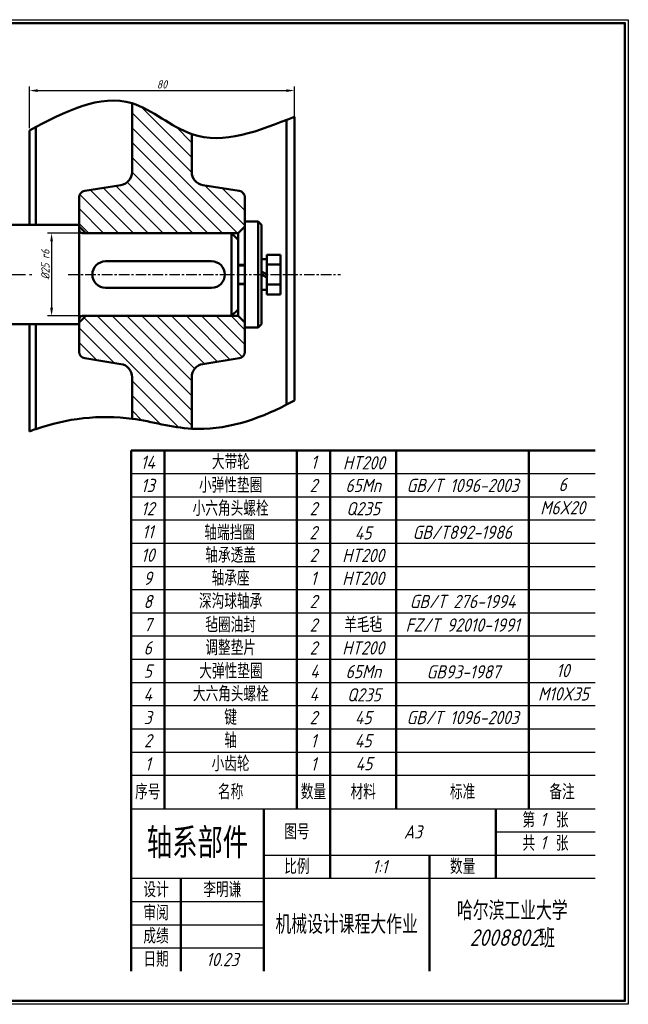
# Model space of a CAD drawing. Header units: millimetres. Extents: x 447509 to 447929, y 307818 to 308115.
# Tile 4 of 4: x 447745 to 447929, y 307818 to 308115. Entities that reach past the tile are written whole.
import ezdxf

# ---------------------------------------------------------------- set-up
doc = ezdxf.new("R2010")
doc.units = ezdxf.units.MM
doc.linetypes.add('CENTER', pattern=[50.8, 31.75, -6.35, 6.35, -6.35])
doc.linetypes.add('CENTERX2', pattern=[101.6, 63.5, -12.7, 12.7, -12.7])
for name, color, linetype, lineweight in [('AM_5', 3, 'Continuous', 25), ('文字', 3, 'Continuous', 35), ('粗实线', 7, 'Continuous', 50), ('细实线', 4, 'Continuous', 25), ('细点画线', 6, 'CENTER', 25)]:
    doc.layers.add(name, color=color, linetype=linetype, lineweight=lineweight)
doc.styles.get("Standard").update_dxf_attribs({"font": 'gbeitc.shx'})
doc.styles.add('中文', font='simfang.ttf', dxfattribs={"width": 0.7})
doc.styles.add('西文', font='gbeitc.shx')
doc.dimstyles.new('ISO-25$0', dxfattribs={"dimtxt": 2.5, "dimasz": 2.5, "dimexe": 1.25, "dimexo": 0.625, "dimtad": 1, "dimtxsty": 'Standard', "dimcen": 2.5, "dimadec": 0, "dimazin": 0, "dimtfac": 1, "dimtmove": 0, "dimatfit": 3, "dimfxl": 1, "dimarcsym": 0})

# ---------------------------------------------------------------- blocks, each defined once
blk = doc.blocks.new('*D199')
at = {"layer": 'AM_5', "color": 0, "lineweight": -2, "transparency": 16777216}
for p, q in [((447786.21, 308050.62), (447753.79, 308050.62)), ((447755.04, 308048.12), (447755.04, 308028.12)), ((447786.21, 308025.62), (447753.79, 308025.62))]:
    blk.add_line(p, q, dxfattribs=at)
at = {"layer": 'AM_5', "color": 0, "transparency": 16777216}
for points in [[(447754.62, 308048.12), (447755.46, 308048.12), (447755.04, 308050.62)], [(447754.62, 308028.12), (447755.46, 308028.12), (447755.04, 308025.62)]]:
    blk.add_solid(points, dxfattribs=at)
at = {"layer": 'Defpoints', "color": 0, "transparency": 16777216}
for p in [(447786.84, 308050.62), (447755.04, 308025.62), (447786.84, 308025.62)]:
    blk.add_point(p, dxfattribs=at)
at = {"layer": 'AM_5', "color": 0, "transparency": 16777216, "insert": (447753.17, 308041.13), "char_height": 2.5, "attachment_point": 5, "rotation": 90}
blk.add_mtext('%%C25{}{\\C2; r6}', dxfattribs=at)
blk = doc.blocks.new('*D201')
at = {"layer": 'AM_5', "color": 0, "lineweight": -2, "transparency": 16777216}
for p, q in [((447748.34, 308082.23), (447748.34, 308094.86)), ((447750.84, 308093.61), (447825.84, 308093.61)), ((447828.34, 308082.23), (447828.34, 308094.86))]:
    blk.add_line(p, q, dxfattribs=at)
at = {"layer": 'AM_5', "color": 0, "transparency": 16777216}
for points in [[(447750.84, 308094.02), (447750.84, 308093.19), (447748.34, 308093.61)], [(447825.84, 308094.02), (447825.84, 308093.19), (447828.34, 308093.61)]]:
    blk.add_solid(points, dxfattribs=at)
at = {"layer": 'Defpoints', "color": 0, "transparency": 16777216}
for p in [(447828.34, 308093.61), (447748.34, 308081.61), (447828.34, 308081.61)]:
    blk.add_point(p, dxfattribs=at)
at = {"layer": 'AM_5', "color": 0, "transparency": 16777216, "insert": (447788.34, 308095.48), "char_height": 2.5, "attachment_point": 5}
blk.add_mtext('80', dxfattribs=at)

msp = doc.modelspace()

# ---------------------------------------------------------------- hatches: boundary and pattern name
at = {"layer": '细实线'}
h = msp.add_hatch(dxfattribs=at)
h.set_pattern_fill('ANSI31', color=256, angle=90)
h.set_pattern_definition([(135, (612.361, -97.903), (-2.24506403, -2.24506403), [])])
edge = h.paths.add_edge_path()
edge.add_line((447809.34, 308050.62), (447811.34, 308050.62))
edge.add_line((447811.34, 308050.62), (447813.34, 308052.62))
edge.add_line((447813.34, 308052.62), (447813.34, 308054.12))
edge.add_line((447813.34, 308054.12), (447813.34, 308061.42))
edge.add_arc((447811.34, 308061.42), 2, 0, 81)
edge.add_line((447811.65, 308063.39), (447800.71, 308065.12))
edge.add_arc((447801.34, 308069.07), 4, 180, 261, ccw=False)
edge.add_line((447797.34, 308069.07), (447797.34, 308080.49))
edge.add_spline(control_points=[(447797.34, 308080.49), (447791.16, 308082.63), (447785.45, 308087.92), (447779.34, 308089.8)], knot_values=[0, 0, 0, 0, 20.265778, 20.265778, 20.265778, 20.265778], degree=3, periodic=0)
edge.add_line((447779.34, 308089.8), (447779.34, 308069.07))
edge.add_arc((447775.34, 308069.07), 4, -81, 0, ccw=False)
edge.add_line((447775.97, 308065.12), (447765.03, 308063.39))
edge.add_arc((447765.34, 308061.42), 2, 99, 180)
edge.add_line((447763.34, 308061.42), (447763.34, 308052.62))
edge.add_line((447763.34, 308052.62), (447765.34, 308050.62))
edge.add_line((447765.34, 308050.62), (447809.34, 308050.62))
edge = h.paths.add_edge_path()
edge.add_line((447779.34, 308007.17), (447779.34, 307994.62))
edge.add_spline(control_points=[(447779.34, 307994.62), (447785.41, 307993.79), (447791.31, 307991.97), (447797.34, 307991.61)], knot_values=[31.29391, 31.29391, 31.29391, 31.29391, 49.543921, 49.543921, 49.543921, 49.543921], degree=3, periodic=0)
edge.add_line((447797.34, 307991.61), (447797.34, 308007.17))
edge.add_arc((447801.34, 308007.17), 4, 99, 180, ccw=False)
edge.add_line((447800.71, 308011.12), (447811.65, 308012.86))
edge.add_arc((447811.34, 308014.83), 2, 279, 360)
edge.add_line((447813.34, 308014.83), (447813.34, 308023.62))
edge.add_line((447813.34, 308023.62), (447811.34, 308025.62))
edge.add_line((447811.34, 308025.62), (447765.34, 308025.62))
edge.add_line((447765.34, 308025.62), (447763.34, 308023.62))
edge.add_line((447763.34, 308023.62), (447763.34, 308023.12))
edge.add_line((447763.34, 308023.12), (447763.34, 308014.83))
edge.add_arc((447765.34, 308014.83), 2, 180, 261)
edge.add_line((447765.03, 308012.86), (447775.97, 308011.12))
edge.add_arc((447775.34, 308007.17), 4, 0, 81, ccw=False)

# ---------------------------------------------------------------- linework, layer by layer
at = {"color": 7, "linetype": 'Continuous', "lineweight": 50}
for p, q in [((447779.34, 308089.8), (447779.34, 308069.07)), ((447825.96, 307998.89), (447825.96, 308084.45)), ((447828.34, 308085.74), (447828.34, 308000.17)), ((447748.34, 308053.12), (447748.34, 308081.61)), ((447750.32, 308082.64), (447750.32, 308053.12)), ((447797.34, 308069.07), (447797.34, 308080.49)), ((447775.97, 308065.12), (447765.03, 308063.39)), ((447811.65, 308063.39), (447800.71, 308065.12)), ((447763.34, 308061.42), (447763.34, 308052.62)), ((447813.34, 308052.62), (447813.34, 308061.42)), ((447763.34, 308053.12), (447707.84, 308053.12)), ((447763.34, 308051.62), (447763.34, 308053.12)), ((447765.34, 308050.62), (447763.34, 308052.62)), ((447813.34, 308052.62), (447811.34, 308050.62)), ((447817.34, 308054.12), (447813.34, 308054.12)), ((447813.34, 308054.12), (447813.34, 308041.42)), ((447818.34, 308053.12), (447817.34, 308054.12)), ((447818.34, 308042.72), (447818.34, 308053.12)), ((447809.34, 308050.62), (447764.34, 308050.62)), ((447765.34, 308050.62), (447811.34, 308050.62)), ((447809.34, 308050.62), (447811.34, 308048.62)), ((447811.34, 308048.62), (447811.34, 308050.62)), ((447811.34, 308041.12), (447811.34, 308048.62)), ((447818.34, 308042.72), (447819.94, 308042.72)), ((447819.94, 308042.72), (447819.94, 308041.12)), ((447811.34, 308035.12), (447811.34, 308041.12)), ((447813.34, 308041.42), (447813.34, 308034.82)), ((447819.94, 308041.12), (447819.94, 308035.12)), ((447811.34, 308027.62), (447811.34, 308035.12)), ((447813.34, 308034.82), (447813.34, 308022.12)), ((447819.94, 308035.12), (447819.94, 308033.52)), ((447819.94, 308033.52), (447818.34, 308033.52)), ((447818.34, 308023.12), (447818.34, 308033.52)), ((447811.34, 308027.62), (447809.34, 308025.62)), ((447811.34, 308025.62), (447811.34, 308027.62)), ((447763.34, 308023.62), (447765.34, 308025.62)), ((447764.34, 308025.62), (447809.34, 308025.62)), ((447811.34, 308025.62), (447765.34, 308025.62)), ((447811.34, 308025.62), (447813.34, 308023.62)), ((447707.84, 308023.12), (447763.34, 308023.12)), ((447748.34, 307990.79), (447748.34, 308023.12)), ((447750.32, 308023.12), (447750.32, 307991.51)), ((447763.34, 308023.12), (447763.34, 308024.62)), ((447763.34, 308023.62), (447763.34, 308014.83)), ((447813.34, 308014.83), (447813.34, 308023.62)), ((447813.34, 308022.12), (447817.34, 308022.12)), ((447817.34, 308022.12), (447818.34, 308023.12)), ((447765.03, 308012.86), (447775.97, 308011.12)), ((447800.71, 308011.12), (447811.65, 308012.86)), ((447779.34, 308007.17), (447779.34, 307994.62)), ((447797.34, 307991.61), (447797.34, 308007.17))]:
    msp.add_line(p, q, dxfattribs=at)
for p, q in [((447811.34, 308041.12), (447813.34, 308041.12)), ((447811.34, 308035.12), (447813.34, 308035.12))]:
    msp.add_line(p, q)
for centre, radius, start, end in [((447775.34, 308069.07), 4, 279, 0), ((447801.34, 308069.07), 4, 180, 261), ((447765.34, 308061.42), 2, 99, 180), ((447811.34, 308061.42), 2, 0, 81), ((447764.34, 308051.62), 1, 180, 270), ((447764.34, 308024.62), 1, 90, 180), ((447765.34, 308014.83), 2, 180, 261), ((447811.34, 308014.83), 2, 279, 0), ((447775.34, 308007.17), 4, 0, 81), ((447801.34, 308007.17), 4, 99, 180)]:
    msp.add_arc(centre, radius, start, end, dxfattribs=at)
at = {"layer": '粗实线'}
for p, q in [((447763.34, 308053.12), (447763.34, 308023.12)), ((447817.34, 308054.12), (447817.34, 308022.12)), ((447809.34, 308050.62), (447809.34, 308025.62)), ((447818.34, 308042.72), (447818.34, 308033.52)), ((447824.14, 308044.12), (447819.94, 308044.12)), ((447819.94, 308044.12), (447819.94, 308032.12)), ((447824.14, 308044.12), (447824.14, 308042.67)), ((447824.14, 308038.12), (447824.14, 308044.12)), ((447824.14, 308042.67), (447824.14, 308033.67)), ((447824.14, 308042.62), (447824.14, 308033.62)), ((447771.34, 308042.12), (447803.34, 308042.12)), ((447824.14, 308041.12), (447819.94, 308041.12)), ((447819.94, 308038.12), (447818.34, 308039.05)), ((447818.34, 308038.12), (447819.94, 308037.2)), ((447824.14, 308032.12), (447824.14, 308038.12)), ((447771.34, 308034.12), (447803.34, 308034.12)), ((447824.14, 308035.12), (447819.94, 308035.12)), ((447819.94, 308032.12), (447824.14, 308032.12)), ((447779.06, 307887), (447779.06, 307985)), ((447779.06, 307985), (447919.06, 307985)), ((447789.06, 307985), (447789.06, 307954)), ((447829.06, 307985), (447829.06, 307954)), ((447839.06, 307985), (447839.06, 307961)), ((447859.06, 307985), (447859.06, 307961)), ((447899.06, 307985), (447899.06, 307961)), ((447789.06, 307971), (447789.06, 307877)), ((447829.06, 307964), (447829.06, 307877)), ((447839.06, 307964), (447839.06, 307877)), ((447839.06, 307964), (447839.06, 307919)), ((447859.06, 307964), (447859.06, 307877)), ((447859.06, 307964), (447859.06, 307919)), ((447899.06, 307964), (447899.06, 307877)), ((447899.06, 307964), (447899.06, 307919)), ((447779.06, 307887), (447779.06, 307828)), ((447819.06, 307877), (447819.06, 307828)), ((447839.06, 307877), (447839.06, 307856)), ((447889.06, 307856), (447889.06, 307877)), ((447869.06, 307863), (447869.06, 307828)), ((447794.06, 307856), (447794.06, 307828))]:
    msp.add_line(p, q, dxfattribs=at)
msp.add_lwpolyline([(447510.06, 308114), (447928.06, 308114), (447928.06, 307819), (447510.06, 307819)], close=True, dxfattribs=at)
for centre, start, end in [((447771.34, 308038.12), 90, 270), ((447803.34, 308038.12), 270, 90)]:
    msp.add_arc(centre, 4, start, end, dxfattribs=at)
for points in [[(447748.34, 308081.61), (447779.34, 308089.8), (447797.34, 308080.49), (447828.34, 308085.74)], [(447748.34, 307990.79), (447750.32, 307991.51), (447779.34, 307994.62), (447797.34, 307991.61), (447825.96, 307998.89), (447828.34, 308000.17)]]:
    msp.add_spline(points, degree=3, dxfattribs=at)
at = {"layer": '细实线'}
for p, q in [((447813.34, 308041.12), (447811.34, 308041.12)), ((447813.34, 308040.67), (447811.34, 308040.67)), ((447811.34, 308035.57), (447813.34, 308035.57)), ((447811.34, 308035.12), (447813.34, 308035.12)), ((447919.06, 307978), (447779.06, 307978)), ((447919.06, 307971), (447779.06, 307971)), ((447919.06, 307964), (447779.06, 307964)), ((447919.06, 307957), (447779.06, 307957)), ((447919.06, 307950), (447779.06, 307950)), ((447919.06, 307943), (447779.06, 307943)), ((447919.06, 307936), (447779.06, 307936)), ((447919.06, 307929), (447779.06, 307929)), ((447919.06, 307922), (447779.06, 307922)), ((447919.06, 307915), (447779.06, 307915)), ((447919.06, 307908), (447779.06, 307908)), ((447919.06, 307901), (447779.06, 307901)), ((447919.06, 307894), (447779.06, 307894)), ((447919.06, 307894), (447779.06, 307894)), ((447919.06, 307887), (447779.06, 307887)), ((447779.06, 307877), (447919.06, 307877)), ((447889.06, 307870), (447919.06, 307870)), ((447819.06, 307863), (447919.06, 307863)), ((447779.06, 307856), (447919.06, 307856)), ((447779.06, 307849), (447819.06, 307849)), ((447779.06, 307842), (447819.06, 307842)), ((447779.06, 307835), (447819.06, 307835))]:
    msp.add_line(p, q, dxfattribs=at)
msp.add_lwpolyline([(447509.06, 308115), (447929.06, 308115), (447929.06, 307818), (447509.06, 307818)], close=True, dxfattribs=at)
at = {"layer": '细点画线', "linetype": 'CENTERX2', "ltscale": 0.1}
msp.add_line((447669.65, 308038.12), (447749.07, 308038.12), dxfattribs=at)
at = {"layer": '细点画线', "ltscale": 0.1}
msp.add_line((447760.09, 308038.12), (447842.18, 308038.12), dxfattribs=at)

# ---------------------------------------------------------------- texts
at = {"layer": '文字', "attachment_point": 5}
for s, width, heights, insert, char_height, style in [('14', 10, [0], (447784.06, 307981.5), 4, '西文'), ('大带轮', 40, [0], (447809.13, 307981.54), 4, '中文'), ('1', 10, [0], (447834.15, 307981.54), 4, '西文'), ('HT200', 20, [0], (447849.28, 307981.34), 4, '西文'), ('GB/T 1096-2003', 40, [0], (447879.06, 307974.5), 4, '西文'), ('13', 10, [0], (447784.06, 307974.5), 4, '西文'), ('小弹性垫圈', 40, [0], (447809.06, 307974.5), 4, '中文'), ('2', 10, [0], (447834.06, 307974.5), 4, '西文'), ('65Mn', 20, [0], (447849.06, 307974.5), 4, '西文'), ('6', 20, [0], (447909.26, 307974.79), 4, '西文'), ('12', 10, [0], (447784.06, 307967.5), 4, '西文'), ('小六角头螺栓', 40, [0], (447809.06, 307967.5), 4, '中文'), ('2', 10, [0], (447834.06, 307967.5), 4, '西文'), ('{\\Fgbeitc|c134;\\W1;Q235}', 20, [0], (447849.06, 307967.5), 4, '中文'), ('{\\Fgbeitc|c134;\\W1;M6X20}', 20, [0], (447909.26, 307967.79), 4, '中文'), ('11', 10, [0], (447784.06, 307960.5), 4, '西文'), ('轴端挡圈', 40, [0], (447808.78, 307960.21), 4, '中文'), ('2', 10, [0], (447834.01, 307960.26), 4, '西文'), ('GB/T892-1986', 40, [0], (447878.95, 307960.37), 4, '西文'), ('{\\Fgbeitc|c134;\\W1;45}', 20, [0], (447849.04, 307960.2), 4, '中文'), ('10', 10, [0], (447784.06, 307953.5), 4, '西文'), ('轴承透盖', 40, [0], (447809.06, 307953.4), 4, '中文'), ('2', 10, [0], (447834.06, 307953.4), 4, '西文'), ('HT200', 20, [0], (447849.06, 307953.4), 4, '西文'), ('9', 10, [0], (447784.06, 307946.5), 4, '西文'), ('轴承座', 40, [0], (447809.06, 307946.5), 4, '中文'), ('1', 10, [0], (447834.06, 307946.5), 4, '西文'), ('HT200', 20, [0], (447849.06, 307946.5), 4, '西文'), ('8', 10, [0], (447784.06, 307939.5), 4, '西文'), ('深沟球轴承', 40, [0], (447809.06, 307939.5), 4, '中文'), ('2', 10, [0], (447834.06, 307939.5), 4, '西文'), ('GB/T 276-1994', 40, [0], (447879.06, 307939.5), 4, '西文'), ('FZ/T 92010-1991', 40, [0], (447879.06, 307932.4), 4, '西文'), ('7', 10, [0], (447784.06, 307932.5), 4, '西文'), ('毡圈油封', 40, [0], (447809.06, 307932.4), 4, '中文'), ('2', 10, [0], (447834.06, 307932.4), 4, '西文'), ('羊毛毡', 20, [0], (447849.06, 307932.4), 4, '中文'), ('6', 10, [0], (447784.06, 307925.5), 4, '西文'), ('调整垫片', 40, [0], (447809.06, 307925.5), 4, '中文'), ('2', 10, [0], (447834.06, 307925.5), 4, '西文'), ('HT200', 20, [0], (447849.06, 307925.5), 4, '西文'), ('大弹性垫圈', 40, [0], (447809.15, 307918.43), 4, '中文'), ('10', 20, [0], (447909.32, 307918.66), 4, '西文'), ('5', 10, [0], (447784.06, 307918.5), 4, '西文'), ('4', 10, [0], (447834.34, 307918.46), 4, '西文'), ('65Mn', 20, [0], (447849.12, 307918.37), 4, '西文'), ('GB93-1987', 40, [0], (447879.29, 307918.28), 4, '西文'), ('4', 10, [0], (447784.06, 307911.5), 4, '西文'), ('大六角头螺栓', 40, [0], (447809.13, 307911.54), 4, '中文'), ('4', 10, [0], (447834.15, 307911.54), 4, '西文'), ('Q235', 20, [0], (447849.28, 307911.34), 4, '西文'), ('M10X35', 20, [0], (447909.47, 307911.63), 4, '西文'), ('GB/T 1096-2003', 40, [0], (447879.06, 307904.5), 4, '西文'), ('3', 10, [0], (447784.06, 307904.5), 4, '西文'), ('键', 40, [0], (447809.06, 307904.5), 4, '中文'), ('2', 10, [0], (447834.06, 307904.5), 4, '西文'), ('45', 20, [0], (447849.06, 307904.5), 4, '西文'), ('轴', 40, [0], (447809.06, 307897.5), 4, '中文'), ('2', 10, [0], (447784.06, 307897.5), 4, '西文'), ('1', 10, [0], (447834.06, 307897.5), 4, '西文'), ('{\\Fgbeitc|c134;\\W1;45}', 20, [0], (447849.06, 307897.5), 4, '中文'), ('1', 10, [0], (447784.06, 307890.5), 4, '西文'), ('小齿轮', 40, [0], (447809.06, 307890.5), 4, '中文'), ('1', 10, [0], (447834.06, 307890.5), 4, '西文'), ('{\\Fgbeitc|c134;\\W1;45}', 20, [0], (447849.3, 307890.59), 4, '中文'), ('序号', 10, [0], (447784.06, 307882), 4, '中文'), ('名称', 40, [0], (447809.06, 307882), 4, '中文'), ('数量', 10, [0], (447834.06, 307882), 4, '中文'), ('材料', 20, [0], (447849.06, 307882), 4, '中文'), ('标准', 40, [0], (447879.06, 307882), 4, '中文'), ('备注', 20, [0], (447909.06, 307882), 4, '中文'), ('第{\\Fgbeitc|c134; \\W1;1\\W0.7;  }张', 30, [0], (447904.06, 307873.5), 4, '中文'), ('轴系部件', 40, [0], (447799.06, 307866.5), 8, '中文'), ('图号', 20, [0], (447829.06, 307870), 4, '中文'), ('A3', 50, [0], (447864.06, 307870), 4, '西文'), ('共{\\Fgbeitc|c134; \\W1;1\\W0.7;  }张', 30, [0], (447904.06, 307866.5), 4, '中文'), ('比例', 20, [0], (447829.06, 307859.5), 4, '中文'), ('1:1', 30, [0], (447854.06, 307859.5), 4, '西文'), ('数量', 20, [0], (447879.06, 307859.5), 4, '中文'), ('设计', 15, [6.17], (447786.56, 307852.5), 4, '中文'), ('李明谦', 25, [0], (447806.56, 307852.5), 4, '中文'), ('哈尔滨工业大学\\P{\\Fgbeitc|c134;\\W1;2008802}班', 50, [0], (447894.06, 307842), 5, '中文'), ('审阅', 15, [6.17], (447786.56, 307845.5), 4, '中文'), ('机械设计课程大作业', 50, [0], (447844.06, 307842), 5, '中文'), ('成绩', 15, [6.17], (447786.56, 307838.5), 4, '中文'), ('日期', 15, [6.17], (447786.56, 307831.5), 4, '中文'), ('10.23', 25, [0], (447806.56, 307831.5), 4, '西文')]:
    msp.add_mtext_dynamic_manual_height_columns(s, width=width, gutter_width=12.5, heights=heights, dxfattribs=dict(at, insert=insert, char_height=char_height, style=style))

# ---------------------------------------------------------------- dimensions: what is measured, and where the dimension line sits
at = {"layer": 'AM_5'}
dim = msp.add_linear_dim(base=(447828.34, 308093.61), p1=(447748.34, 308081.61), p2=(447828.34, 308081.61), dimstyle='ISO-25$0', override={"dimdec": 0, "dimpost": '', "dimtp": 0, "dimtm": 0, "dimtdec": 2, "dimtzin": 0}, dxfattribs=at)
dim.commit()
dim.dimension.update_dxf_attribs({"geometry": '*D201', "text_midpoint": (447788.34, 308095.48)})
dim = msp.add_linear_dim(base=(447755.04, 308025.62), p1=(447786.84, 308050.62), p2=(447786.84, 308025.62), angle=90, text='%%C<>{}{\\C2; r6}', dimstyle='ISO-25$0', override={"dimdec": 0, "dimtdec": 3, "dimtzin": 0}, dxfattribs=at)
dim.commit()
dim.dimension.update_dxf_attribs({"geometry": '*D199', "text_midpoint": (447755.04, 308041.13), "dimtype": 160})

doc.saveas('drawing.dxf')
